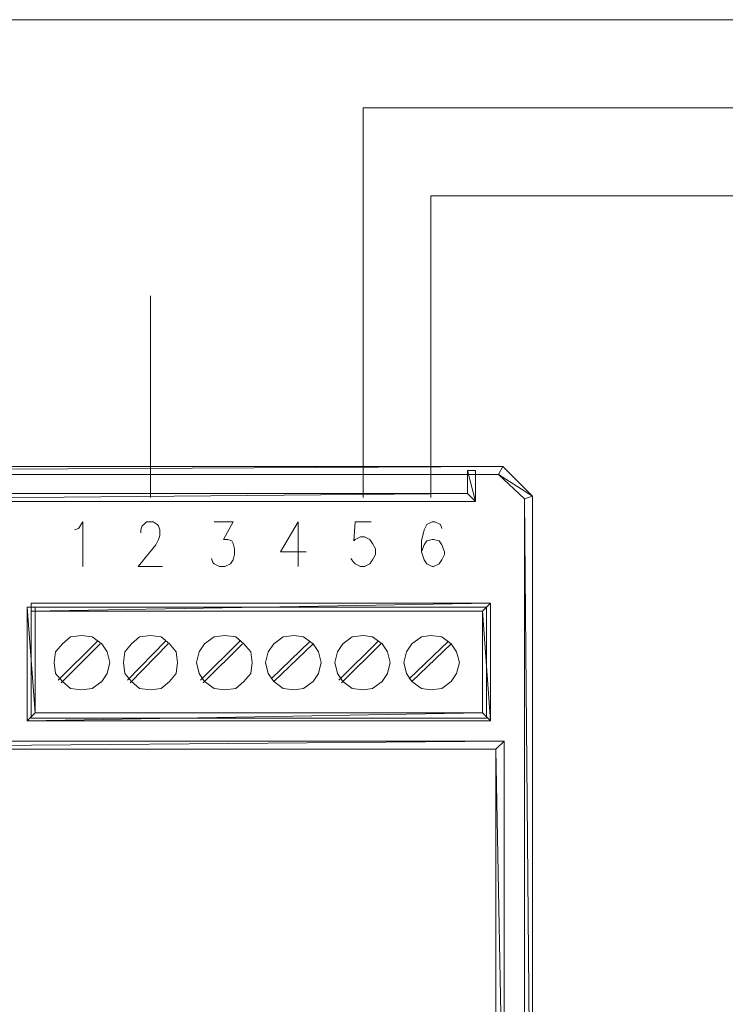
# Model space of a CAD drawing. Header units: millimetres. Extents: x 22250 to 51280, y -5012 to 7692.
# Tile 166 of 183: x 50720 to 50756, y 2791 to 2841. Entities that reach past the tile are written whole.
import ezdxf

# ---------------------------------------------------------------- set-up
doc = ezdxf.new("R2010")
doc.units = ezdxf.units.MM
doc.layers.add('Warstwa 1', color=253, linetype='Continuous', lineweight=5)

msp = doc.modelspace()

# ---------------------------------------------------------------- linework, layer by layer
at = {"layer": 'Warstwa 1', "color": 1, "lineweight": 9}
msp.add_open_spline([(50705.707, 2840.69), (50705.707, 2840.69), (50830.668, 2840.69), (50830.668, 2840.69)], degree=3, dxfattribs=at)
at = {"layer": 'Warstwa 1', "lineweight": 9}
for points in [[(50737.274, 2816.413), (50737.274, 2816.413), (50737.274, 2836.22), (50737.274, 2836.22)], [(50740.713, 2816.413), (50740.713, 2816.413), (50740.713, 2831.749), (50740.713, 2831.749)], [(50740.713, 2831.749), (50740.713, 2831.749), (50834.176, 2831.749), (50834.176, 2831.749)], [(50726.477, 2816.413), (50726.477, 2816.413), (50726.477, 2826.66), (50726.477, 2826.66)], [(50733.973, 2815.175), (50733.973, 2815.175), (50733.973, 2812.906), (50733.973, 2812.906)], [(50723.795, 2809.123), (50723.795, 2809.123), (50721.8, 2807.129), (50721.8, 2807.129)], [(50723.932, 2808.986), (50723.932, 2808.986), (50721.938, 2806.991), (50721.938, 2806.991)], [(50727.233, 2809.123), (50727.233, 2809.123), (50725.308, 2807.129), (50725.308, 2807.129)], [(50727.371, 2808.986), (50727.371, 2808.986), (50725.445, 2806.991), (50725.445, 2806.991)], [(50731.016, 2809.123), (50731.016, 2809.123), (50729.021, 2807.129), (50729.021, 2807.129)], [(50731.153, 2808.986), (50731.153, 2808.986), (50729.159, 2806.991), (50729.159, 2806.991)], [(50734.592, 2809.123), (50734.592, 2809.123), (50732.598, 2807.197), (50732.598, 2807.197)], [(50734.73, 2808.986), (50734.73, 2808.986), (50732.735, 2807.06), (50732.735, 2807.06)], [(50738.031, 2809.123), (50738.031, 2809.123), (50736.036, 2807.129), (50736.036, 2807.129)], [(50738.168, 2808.986), (50738.168, 2808.986), (50736.174, 2806.991), (50736.174, 2806.991)], [(50741.607, 2809.123), (50741.607, 2809.123), (50739.613, 2807.197), (50739.613, 2807.197)], [(50741.744, 2808.986), (50741.744, 2808.986), (50739.75, 2807.06), (50739.75, 2807.06)]]:
    msp.add_open_spline(points, degree=3, dxfattribs=at)
for points, knots in [([(50737.274, 2836.22), (50737.274, 2836.22), (50837.683, 2836.22), (50837.683, 2836.22), (50837.683, 2836.22), (50837.683, 2836.22), (50837.683, 2817.789), (50837.683, 2817.789)], [0, 0, 0, 0, 0.5, 0.5, 0.5, 0.5, 1, 1, 1, 1]), ([(50722.625, 2814.763), (50722.625, 2814.763), (50722.832, 2814.831), (50722.832, 2814.831), (50722.832, 2814.831), (50722.832, 2814.831), (50723.038, 2815.175), (50723.038, 2815.175), (50723.038, 2815.175), (50723.038, 2815.175), (50723.038, 2812.906), (50723.038, 2812.906)], [0, 0, 0, 0, 0.333333, 0.333333, 0.333333, 0.333333, 0.666667, 0.666667, 0.666667, 0.666667, 1, 1, 1, 1]), ([(50725.995, 2814.625), (50725.995, 2814.625), (50725.995, 2814.763), (50725.995, 2814.763), (50725.995, 2814.763), (50725.995, 2814.763), (50726.064, 2814.969), (50726.064, 2814.969), (50726.064, 2814.969), (50726.064, 2814.969), (50726.133, 2815.038), (50726.133, 2815.038), (50726.133, 2815.038), (50726.133, 2815.038), (50726.27, 2815.175), (50726.27, 2815.175), (50726.27, 2815.175), (50726.27, 2815.175), (50726.614, 2815.175), (50726.614, 2815.175), (50726.614, 2815.175), (50726.614, 2815.175), (50726.821, 2815.038), (50726.821, 2815.038), (50726.821, 2815.038), (50726.821, 2815.038), (50726.889, 2814.969), (50726.889, 2814.969), (50726.889, 2814.969), (50726.889, 2814.969), (50726.958, 2814.763), (50726.958, 2814.763), (50726.958, 2814.763), (50726.958, 2814.763), (50726.958, 2814.487), (50726.958, 2814.487), (50726.958, 2814.487), (50726.958, 2814.487), (50726.889, 2814.281), (50726.889, 2814.281), (50726.889, 2814.281), (50726.889, 2814.281), (50726.752, 2814.006), (50726.752, 2814.006), (50726.752, 2814.006), (50726.752, 2814.006), (50725.858, 2812.906), (50725.858, 2812.906), (50725.858, 2812.906), (50725.858, 2812.906), (50727.096, 2812.906), (50727.096, 2812.906)], [0, 0, 0, 0, 0.076923, 0.076923, 0.076923, 0.076923, 0.153846, 0.153846, 0.153846, 0.153846, 0.230769, 0.230769, 0.230769, 0.230769, 0.307692, 0.307692, 0.307692, 0.307692, 0.384615, 0.384615, 0.384615, 0.384615, 0.461538, 0.461538, 0.461538, 0.461538, 0.538462, 0.538462, 0.538462, 0.538462, 0.615385, 0.615385, 0.615385, 0.615385, 0.692308, 0.692308, 0.692308, 0.692308, 0.769231, 0.769231, 0.769231, 0.769231, 0.846154, 0.846154, 0.846154, 0.846154, 0.923077, 0.923077, 0.923077, 0.923077, 1, 1, 1, 1]), ([(50729.709, 2815.175), (50729.709, 2815.175), (50730.672, 2815.175), (50730.672, 2815.175), (50730.672, 2815.175), (50730.672, 2815.175), (50730.191, 2814.281), (50730.191, 2814.281), (50730.191, 2814.281), (50730.191, 2814.281), (50730.397, 2814.281), (50730.397, 2814.281), (50730.397, 2814.281), (50730.397, 2814.281), (50730.603, 2814.212), (50730.603, 2814.212), (50730.603, 2814.212), (50730.603, 2814.212), (50730.672, 2814.075), (50730.672, 2814.075), (50730.672, 2814.075), (50730.672, 2814.075), (50730.741, 2813.8), (50730.741, 2813.8), (50730.741, 2813.8), (50730.741, 2813.8), (50730.741, 2813.525), (50730.741, 2813.525), (50730.741, 2813.525), (50730.741, 2813.525), (50730.672, 2813.25), (50730.672, 2813.25), (50730.672, 2813.25), (50730.672, 2813.25), (50730.534, 2813.043), (50730.534, 2813.043), (50730.534, 2813.043), (50730.534, 2813.043), (50730.259, 2812.906), (50730.259, 2812.906), (50730.259, 2812.906), (50730.259, 2812.906), (50729.984, 2812.906), (50729.984, 2812.906), (50729.984, 2812.906), (50729.984, 2812.906), (50729.709, 2813.043), (50729.709, 2813.043), (50729.709, 2813.043), (50729.709, 2813.043), (50729.64, 2813.112), (50729.64, 2813.112), (50729.64, 2813.112), (50729.64, 2813.112), (50729.572, 2813.318), (50729.572, 2813.318)], [0, 0, 0, 0, 0.071429, 0.071429, 0.071429, 0.071429, 0.142857, 0.142857, 0.142857, 0.142857, 0.214286, 0.214286, 0.214286, 0.214286, 0.285714, 0.285714, 0.285714, 0.285714, 0.357143, 0.357143, 0.357143, 0.357143, 0.428571, 0.428571, 0.428571, 0.428571, 0.5, 0.5, 0.5, 0.5, 0.571429, 0.571429, 0.571429, 0.571429, 0.642857, 0.642857, 0.642857, 0.642857, 0.714286, 0.714286, 0.714286, 0.714286, 0.785714, 0.785714, 0.785714, 0.785714, 0.857143, 0.857143, 0.857143, 0.857143, 0.928571, 0.928571, 0.928571, 0.928571, 1, 1, 1, 1]), ([(50733.973, 2815.175), (50733.973, 2815.175), (50733.079, 2813.662), (50733.079, 2813.662), (50733.079, 2813.662), (50733.079, 2813.662), (50734.386, 2813.662), (50734.386, 2813.662)], [0, 0, 0, 0, 0.5, 0.5, 0.5, 0.5, 1, 1, 1, 1]), ([(50737.687, 2815.175), (50737.687, 2815.175), (50736.861, 2815.175), (50736.861, 2815.175), (50736.861, 2815.175), (50736.861, 2815.175), (50736.793, 2814.212), (50736.793, 2814.212), (50736.793, 2814.212), (50736.793, 2814.212), (50736.861, 2814.281), (50736.861, 2814.281), (50736.861, 2814.281), (50736.861, 2814.281), (50737.137, 2814.419), (50737.137, 2814.419), (50737.137, 2814.419), (50737.137, 2814.419), (50737.343, 2814.419), (50737.343, 2814.419), (50737.343, 2814.419), (50737.343, 2814.419), (50737.618, 2814.281), (50737.618, 2814.281), (50737.618, 2814.281), (50737.618, 2814.281), (50737.756, 2814.075), (50737.756, 2814.075), (50737.756, 2814.075), (50737.756, 2814.075), (50737.893, 2813.8), (50737.893, 2813.8), (50737.893, 2813.8), (50737.893, 2813.8), (50737.893, 2813.525), (50737.893, 2813.525), (50737.893, 2813.525), (50737.893, 2813.525), (50737.756, 2813.25), (50737.756, 2813.25), (50737.756, 2813.25), (50737.756, 2813.25), (50737.618, 2813.043), (50737.618, 2813.043), (50737.618, 2813.043), (50737.618, 2813.043), (50737.343, 2812.906), (50737.343, 2812.906), (50737.343, 2812.906), (50737.343, 2812.906), (50737.137, 2812.906), (50737.137, 2812.906), (50737.137, 2812.906), (50737.137, 2812.906), (50736.861, 2813.043), (50736.861, 2813.043), (50736.861, 2813.043), (50736.861, 2813.043), (50736.793, 2813.112), (50736.793, 2813.112), (50736.793, 2813.112), (50736.793, 2813.112), (50736.655, 2813.318), (50736.655, 2813.318)], [0, 0, 0, 0, 0.0625, 0.0625, 0.0625, 0.0625, 0.125, 0.125, 0.125, 0.125, 0.1875, 0.1875, 0.1875, 0.1875, 0.25, 0.25, 0.25, 0.25, 0.3125, 0.3125, 0.3125, 0.3125, 0.375, 0.375, 0.375, 0.375, 0.4375, 0.4375, 0.4375, 0.4375, 0.5, 0.5, 0.5, 0.5, 0.5625, 0.5625, 0.5625, 0.5625, 0.625, 0.625, 0.625, 0.625, 0.6875, 0.6875, 0.6875, 0.6875, 0.75, 0.75, 0.75, 0.75, 0.8125, 0.8125, 0.8125, 0.8125, 0.875, 0.875, 0.875, 0.875, 0.9375, 0.9375, 0.9375, 0.9375, 1, 1, 1, 1]), ([(50741.263, 2814.831), (50741.263, 2814.831), (50741.194, 2815.038), (50741.194, 2815.038), (50741.194, 2815.038), (50741.194, 2815.038), (50740.919, 2815.175), (50740.919, 2815.175), (50740.919, 2815.175), (50740.919, 2815.175), (50740.782, 2815.175), (50740.782, 2815.175), (50740.782, 2815.175), (50740.782, 2815.175), (50740.507, 2815.038), (50740.507, 2815.038), (50740.507, 2815.038), (50740.507, 2815.038), (50740.369, 2814.763), (50740.369, 2814.763), (50740.369, 2814.763), (50740.369, 2814.763), (50740.231, 2814.212), (50740.231, 2814.212), (50740.231, 2814.212), (50740.231, 2814.212), (50740.231, 2813.662), (50740.231, 2813.662), (50740.231, 2813.662), (50740.231, 2813.662), (50740.369, 2813.25), (50740.369, 2813.25), (50740.369, 2813.25), (50740.369, 2813.25), (50740.507, 2813.043), (50740.507, 2813.043), (50740.507, 2813.043), (50740.507, 2813.043), (50740.782, 2812.906), (50740.782, 2812.906), (50740.782, 2812.906), (50740.782, 2812.906), (50740.85, 2812.906), (50740.85, 2812.906), (50740.85, 2812.906), (50740.85, 2812.906), (50741.125, 2813.043), (50741.125, 2813.043), (50741.125, 2813.043), (50741.125, 2813.043), (50741.263, 2813.25), (50741.263, 2813.25), (50741.263, 2813.25), (50741.263, 2813.25), (50741.401, 2813.525), (50741.401, 2813.525), (50741.401, 2813.525), (50741.401, 2813.525), (50741.401, 2813.662), (50741.401, 2813.662), (50741.401, 2813.662), (50741.401, 2813.662), (50741.263, 2814.006), (50741.263, 2814.006), (50741.263, 2814.006), (50741.263, 2814.006), (50741.125, 2814.212), (50741.125, 2814.212), (50741.125, 2814.212), (50741.125, 2814.212), (50740.85, 2814.281), (50740.85, 2814.281), (50740.85, 2814.281), (50740.85, 2814.281), (50740.782, 2814.281), (50740.782, 2814.281), (50740.782, 2814.281), (50740.782, 2814.281), (50740.507, 2814.212), (50740.507, 2814.212), (50740.507, 2814.212), (50740.507, 2814.212), (50740.369, 2814.006), (50740.369, 2814.006), (50740.369, 2814.006), (50740.369, 2814.006), (50740.231, 2813.662), (50740.231, 2813.662)], [0, 0, 0, 0, 0.045455, 0.045455, 0.045455, 0.045455, 0.090909, 0.090909, 0.090909, 0.090909, 0.136364, 0.136364, 0.136364, 0.136364, 0.181818, 0.181818, 0.181818, 0.181818, 0.227273, 0.227273, 0.227273, 0.227273, 0.272727, 0.272727, 0.272727, 0.272727, 0.318182, 0.318182, 0.318182, 0.318182, 0.363636, 0.363636, 0.363636, 0.363636, 0.409091, 0.409091, 0.409091, 0.409091, 0.454545, 0.454545, 0.454545, 0.454545, 0.5, 0.5, 0.5, 0.5, 0.545455, 0.545455, 0.545455, 0.545455, 0.590909, 0.590909, 0.590909, 0.590909, 0.636364, 0.636364, 0.636364, 0.636364, 0.681818, 0.681818, 0.681818, 0.681818, 0.727273, 0.727273, 0.727273, 0.727273, 0.772727, 0.772727, 0.772727, 0.772727, 0.818182, 0.818182, 0.818182, 0.818182, 0.863636, 0.863636, 0.863636, 0.863636, 0.909091, 0.909091, 0.909091, 0.909091, 0.954545, 0.954545, 0.954545, 0.954545, 1, 1, 1, 1]), ([(50743.533, 2805.203), (50743.533, 2805.203), (50743.533, 2810.842), (50743.533, 2810.842), (50743.533, 2810.842), (50743.533, 2810.842), (50720.425, 2810.842), (50720.425, 2810.842), (50720.425, 2810.842), (50720.425, 2810.842), (50720.425, 2805.203), (50720.425, 2805.203), (50720.425, 2805.203), (50720.425, 2805.203), (50743.533, 2805.203), (50743.533, 2805.203)], [0, 0, 0, 0, 0.25, 0.25, 0.25, 0.25, 0.5, 0.5, 0.5, 0.5, 0.75, 0.75, 0.75, 0.75, 1, 1, 1, 1])]:
    msp.add_open_spline(points, degree=3, knots=knots, dxfattribs=at)
at = {"layer": 'Warstwa 1'}
for points in [[(50744.152, 2817.582), (50744.152, 2817.582), (50744.358, 2817.995), (50744.358, 2817.995), (50744.358, 2817.995), (50744.358, 2817.995), (50668.638, 2817.582), (50668.638, 2817.582), (50668.638, 2817.582), (50668.638, 2817.582), (50744.152, 2817.582), (50744.152, 2817.582)], [(50744.358, 2817.995), (50744.358, 2817.995), (50668.638, 2817.582), (50668.638, 2817.582), (50668.638, 2817.582), (50668.638, 2817.582), (50668.638, 2817.995), (50668.638, 2817.995), (50668.638, 2817.995), (50668.638, 2817.995), (50744.358, 2817.995), (50744.358, 2817.995)], [(50745.871, 2816.482), (50745.871, 2816.482), (50744.152, 2817.582), (50744.152, 2817.582), (50744.152, 2817.582), (50744.152, 2817.582), (50744.358, 2817.995), (50744.358, 2817.995), (50744.358, 2817.995), (50744.358, 2817.995), (50745.871, 2816.482), (50745.871, 2816.482)], [(50742.57, 2816.619), (50742.57, 2816.619), (50742.982, 2816.207), (50742.982, 2816.207), (50742.982, 2816.207), (50742.982, 2816.207), (50742.57, 2817.789), (50742.57, 2817.789), (50742.57, 2817.789), (50742.57, 2817.789), (50742.57, 2816.619), (50742.57, 2816.619)], [(50742.982, 2816.207), (50742.982, 2816.207), (50742.57, 2817.789), (50742.57, 2817.789), (50742.57, 2817.789), (50742.57, 2817.789), (50742.982, 2817.789), (50742.982, 2817.789), (50742.982, 2817.789), (50742.982, 2817.789), (50742.982, 2816.207), (50742.982, 2816.207)], [(50745.458, 2816.344), (50745.458, 2816.344), (50745.871, 2816.482), (50745.871, 2816.482), (50745.871, 2816.482), (50745.871, 2816.482), (50744.152, 2817.582), (50744.152, 2817.582), (50744.152, 2817.582), (50744.152, 2817.582), (50745.458, 2816.344), (50745.458, 2816.344)], [(50698.28, 2816.619), (50698.28, 2816.619), (50697.867, 2816.207), (50697.867, 2816.207), (50697.867, 2816.207), (50697.867, 2816.207), (50742.57, 2816.619), (50742.57, 2816.619), (50742.57, 2816.619), (50742.57, 2816.619), (50698.28, 2816.619), (50698.28, 2816.619)], [(50697.867, 2816.207), (50697.867, 2816.207), (50742.57, 2816.619), (50742.57, 2816.619), (50742.57, 2816.619), (50742.57, 2816.619), (50742.982, 2816.207), (50742.982, 2816.207), (50742.982, 2816.207), (50742.982, 2816.207), (50697.867, 2816.207), (50697.867, 2816.207)], [(50745.871, 2770.129), (50745.871, 2770.129), (50745.458, 2816.344), (50745.458, 2816.344), (50745.458, 2816.344), (50745.458, 2816.344), (50745.871, 2816.482), (50745.871, 2816.482), (50745.871, 2816.482), (50745.871, 2816.482), (50745.871, 2770.129), (50745.871, 2770.129)], [(50745.458, 2770.335), (50745.458, 2770.335), (50745.871, 2770.129), (50745.871, 2770.129), (50745.871, 2770.129), (50745.871, 2770.129), (50745.458, 2816.344), (50745.458, 2816.344), (50745.458, 2816.344), (50745.458, 2816.344), (50745.458, 2770.335), (50745.458, 2770.335)], [(50743.326, 2810.636), (50743.326, 2810.636), (50743.739, 2811.049), (50743.739, 2811.049), (50743.739, 2811.049), (50743.739, 2811.049), (50720.425, 2810.636), (50720.425, 2810.636), (50720.425, 2810.636), (50720.425, 2810.636), (50743.326, 2810.636), (50743.326, 2810.636)], [(50743.739, 2811.049), (50743.739, 2811.049), (50720.425, 2810.636), (50720.425, 2810.636), (50720.425, 2810.636), (50720.425, 2810.636), (50720.425, 2811.049), (50720.425, 2811.049), (50720.425, 2811.049), (50720.425, 2811.049), (50743.739, 2811.049), (50743.739, 2811.049)], [(50743.739, 2805.065), (50743.739, 2805.065), (50743.326, 2810.636), (50743.326, 2810.636), (50743.326, 2810.636), (50743.326, 2810.636), (50743.739, 2811.049), (50743.739, 2811.049), (50743.739, 2811.049), (50743.739, 2811.049), (50743.739, 2805.065), (50743.739, 2805.065)], [(50720.631, 2810.842), (50720.631, 2810.842), (50720.218, 2810.842), (50720.218, 2810.842), (50720.218, 2810.842), (50720.218, 2810.842), (50720.631, 2805.478), (50720.631, 2805.478), (50720.631, 2805.478), (50720.631, 2805.478), (50720.631, 2810.842), (50720.631, 2810.842)], [(50720.218, 2810.842), (50720.218, 2810.842), (50720.631, 2805.478), (50720.631, 2805.478), (50720.631, 2805.478), (50720.631, 2805.478), (50720.218, 2805.065), (50720.218, 2805.065), (50720.218, 2805.065), (50720.218, 2805.065), (50720.218, 2810.842), (50720.218, 2810.842)], [(50743.326, 2805.478), (50743.326, 2805.478), (50743.739, 2805.065), (50743.739, 2805.065), (50743.739, 2805.065), (50743.739, 2805.065), (50743.326, 2810.636), (50743.326, 2810.636), (50743.326, 2810.636), (50743.326, 2810.636), (50743.326, 2805.478), (50743.326, 2805.478)], [(50720.631, 2805.478), (50720.631, 2805.478), (50720.218, 2805.065), (50720.218, 2805.065), (50720.218, 2805.065), (50720.218, 2805.065), (50743.326, 2805.478), (50743.326, 2805.478), (50743.326, 2805.478), (50743.326, 2805.478), (50720.631, 2805.478), (50720.631, 2805.478)], [(50720.218, 2805.065), (50720.218, 2805.065), (50743.326, 2805.478), (50743.326, 2805.478), (50743.326, 2805.478), (50743.326, 2805.478), (50743.739, 2805.065), (50743.739, 2805.065), (50743.739, 2805.065), (50743.739, 2805.065), (50720.218, 2805.065), (50720.218, 2805.065)], [(50744.014, 2803.621), (50744.014, 2803.621), (50744.427, 2804.034), (50744.427, 2804.034), (50744.427, 2804.034), (50744.427, 2804.034), (50696.423, 2803.621), (50696.423, 2803.621), (50696.423, 2803.621), (50696.423, 2803.621), (50744.014, 2803.621), (50744.014, 2803.621)], [(50744.427, 2804.034), (50744.427, 2804.034), (50696.423, 2803.621), (50696.423, 2803.621), (50696.423, 2803.621), (50696.423, 2803.621), (50696.835, 2804.034), (50696.835, 2804.034), (50696.835, 2804.034), (50696.835, 2804.034), (50744.427, 2804.034), (50744.427, 2804.034)], [(50744.427, 2781.201), (50744.427, 2781.201), (50744.014, 2803.621), (50744.014, 2803.621), (50744.014, 2803.621), (50744.014, 2803.621), (50744.427, 2804.034), (50744.427, 2804.034), (50744.427, 2804.034), (50744.427, 2804.034), (50744.427, 2781.201), (50744.427, 2781.201)], [(50744.014, 2781.614), (50744.014, 2781.614), (50744.427, 2781.201), (50744.427, 2781.201), (50744.427, 2781.201), (50744.427, 2781.201), (50744.014, 2803.621), (50744.014, 2803.621), (50744.014, 2803.621), (50744.014, 2803.621), (50744.014, 2781.614), (50744.014, 2781.614)]]:
    msp.add_open_spline(points, degree=3, knots=[0, 0, 0, 0, 0.333333, 0.333333, 0.333333, 0.333333, 0.666667, 0.666667, 0.666667, 0.666667, 1, 1, 1, 1], dxfattribs=at)
at = {"layer": 'Warstwa 1', "color": 3, "lineweight": 9}
for points in [[(50724.414, 2808.023), (50724.414, 2808.023), (50724.276, 2808.573), (50724.276, 2808.573), (50724.276, 2808.573), (50724.276, 2808.573), (50724.001, 2808.986), (50724.001, 2808.986), (50724.001, 2808.986), (50724.001, 2808.986), (50723.52, 2809.329), (50723.52, 2809.329), (50723.52, 2809.329), (50723.52, 2809.329), (50722.969, 2809.398), (50722.969, 2809.398), (50722.969, 2809.398), (50722.969, 2809.398), (50722.419, 2809.329), (50722.419, 2809.329), (50722.419, 2809.329), (50722.419, 2809.329), (50722.006, 2808.986), (50722.006, 2808.986), (50722.006, 2808.986), (50722.006, 2808.986), (50721.663, 2808.573), (50721.663, 2808.573), (50721.663, 2808.573), (50721.663, 2808.573), (50721.594, 2808.023), (50721.594, 2808.023), (50721.594, 2808.023), (50721.594, 2808.023), (50721.663, 2807.473), (50721.663, 2807.473), (50721.663, 2807.473), (50721.663, 2807.473), (50722.006, 2807.06), (50722.006, 2807.06), (50722.006, 2807.06), (50722.006, 2807.06), (50722.419, 2806.716), (50722.419, 2806.716), (50722.419, 2806.716), (50722.419, 2806.716), (50722.969, 2806.647), (50722.969, 2806.647), (50722.969, 2806.647), (50722.969, 2806.647), (50723.52, 2806.716), (50723.52, 2806.716), (50723.52, 2806.716), (50723.52, 2806.716), (50724.001, 2807.06), (50724.001, 2807.06), (50724.001, 2807.06), (50724.001, 2807.06), (50724.276, 2807.473), (50724.276, 2807.473), (50724.276, 2807.473), (50724.276, 2807.473), (50724.414, 2808.023), (50724.414, 2808.023)], [(50727.852, 2808.023), (50727.852, 2808.023), (50727.783, 2808.573), (50727.783, 2808.573), (50727.783, 2808.573), (50727.783, 2808.573), (50727.44, 2808.986), (50727.44, 2808.986), (50727.44, 2808.986), (50727.44, 2808.986), (50727.027, 2809.329), (50727.027, 2809.329), (50727.027, 2809.329), (50727.027, 2809.329), (50726.477, 2809.398), (50726.477, 2809.398), (50726.477, 2809.398), (50726.477, 2809.398), (50725.927, 2809.329), (50725.927, 2809.329), (50725.927, 2809.329), (50725.927, 2809.329), (50725.514, 2808.986), (50725.514, 2808.986), (50725.514, 2808.986), (50725.514, 2808.986), (50725.17, 2808.573), (50725.17, 2808.573), (50725.17, 2808.573), (50725.17, 2808.573), (50725.101, 2808.023), (50725.101, 2808.023), (50725.101, 2808.023), (50725.101, 2808.023), (50725.17, 2807.473), (50725.17, 2807.473), (50725.17, 2807.473), (50725.17, 2807.473), (50725.514, 2807.06), (50725.514, 2807.06), (50725.514, 2807.06), (50725.514, 2807.06), (50725.927, 2806.716), (50725.927, 2806.716), (50725.927, 2806.716), (50725.927, 2806.716), (50726.477, 2806.647), (50726.477, 2806.647), (50726.477, 2806.647), (50726.477, 2806.647), (50727.027, 2806.716), (50727.027, 2806.716), (50727.027, 2806.716), (50727.027, 2806.716), (50727.44, 2807.06), (50727.44, 2807.06), (50727.44, 2807.06), (50727.44, 2807.06), (50727.783, 2807.473), (50727.783, 2807.473), (50727.783, 2807.473), (50727.783, 2807.473), (50727.852, 2808.023), (50727.852, 2808.023)], [(50731.635, 2808.023), (50731.635, 2808.023), (50731.566, 2808.573), (50731.566, 2808.573), (50731.566, 2808.573), (50731.566, 2808.573), (50731.222, 2808.986), (50731.222, 2808.986), (50731.222, 2808.986), (50731.222, 2808.986), (50730.809, 2809.329), (50730.809, 2809.329), (50730.809, 2809.329), (50730.809, 2809.329), (50730.259, 2809.398), (50730.259, 2809.398), (50730.259, 2809.398), (50730.259, 2809.398), (50729.709, 2809.329), (50729.709, 2809.329), (50729.709, 2809.329), (50729.709, 2809.329), (50729.228, 2808.986), (50729.228, 2808.986), (50729.228, 2808.986), (50729.228, 2808.986), (50728.953, 2808.573), (50728.953, 2808.573), (50728.953, 2808.573), (50728.953, 2808.573), (50728.815, 2808.023), (50728.815, 2808.023), (50728.815, 2808.023), (50728.815, 2808.023), (50728.953, 2807.473), (50728.953, 2807.473), (50728.953, 2807.473), (50728.953, 2807.473), (50729.228, 2807.06), (50729.228, 2807.06), (50729.228, 2807.06), (50729.228, 2807.06), (50729.709, 2806.716), (50729.709, 2806.716), (50729.709, 2806.716), (50729.709, 2806.716), (50730.259, 2806.647), (50730.259, 2806.647), (50730.259, 2806.647), (50730.259, 2806.647), (50730.809, 2806.716), (50730.809, 2806.716), (50730.809, 2806.716), (50730.809, 2806.716), (50731.222, 2807.06), (50731.222, 2807.06), (50731.222, 2807.06), (50731.222, 2807.06), (50731.566, 2807.473), (50731.566, 2807.473), (50731.566, 2807.473), (50731.566, 2807.473), (50731.635, 2808.023), (50731.635, 2808.023)], [(50735.142, 2808.023), (50735.142, 2808.023), (50735.005, 2808.573), (50735.005, 2808.573), (50735.005, 2808.573), (50735.005, 2808.573), (50734.73, 2808.986), (50734.73, 2808.986), (50734.73, 2808.986), (50734.73, 2808.986), (50734.248, 2809.329), (50734.248, 2809.329), (50734.248, 2809.329), (50734.248, 2809.329), (50733.767, 2809.398), (50733.767, 2809.398), (50733.767, 2809.398), (50733.767, 2809.398), (50733.217, 2809.329), (50733.217, 2809.329), (50733.217, 2809.329), (50733.217, 2809.329), (50732.735, 2808.986), (50732.735, 2808.986), (50732.735, 2808.986), (50732.735, 2808.986), (50732.46, 2808.573), (50732.46, 2808.573), (50732.46, 2808.573), (50732.46, 2808.573), (50732.322, 2808.023), (50732.322, 2808.023), (50732.322, 2808.023), (50732.322, 2808.023), (50732.46, 2807.473), (50732.46, 2807.473), (50732.46, 2807.473), (50732.46, 2807.473), (50732.735, 2807.06), (50732.735, 2807.06), (50732.735, 2807.06), (50732.735, 2807.06), (50733.217, 2806.716), (50733.217, 2806.716), (50733.217, 2806.716), (50733.217, 2806.716), (50733.767, 2806.647), (50733.767, 2806.647), (50733.767, 2806.647), (50733.767, 2806.647), (50734.248, 2806.716), (50734.248, 2806.716), (50734.248, 2806.716), (50734.248, 2806.716), (50734.73, 2807.06), (50734.73, 2807.06), (50734.73, 2807.06), (50734.73, 2807.06), (50735.005, 2807.473), (50735.005, 2807.473), (50735.005, 2807.473), (50735.005, 2807.473), (50735.142, 2808.023), (50735.142, 2808.023)], [(50738.65, 2808.023), (50738.65, 2808.023), (50738.512, 2808.573), (50738.512, 2808.573), (50738.512, 2808.573), (50738.512, 2808.573), (50738.237, 2808.986), (50738.237, 2808.986), (50738.237, 2808.986), (50738.237, 2808.986), (50737.756, 2809.329), (50737.756, 2809.329), (50737.756, 2809.329), (50737.756, 2809.329), (50737.274, 2809.398), (50737.274, 2809.398), (50737.274, 2809.398), (50737.274, 2809.398), (50736.724, 2809.329), (50736.724, 2809.329), (50736.724, 2809.329), (50736.724, 2809.329), (50736.243, 2808.986), (50736.243, 2808.986), (50736.243, 2808.986), (50736.243, 2808.986), (50735.967, 2808.573), (50735.967, 2808.573), (50735.967, 2808.573), (50735.967, 2808.573), (50735.83, 2808.023), (50735.83, 2808.023), (50735.83, 2808.023), (50735.83, 2808.023), (50735.967, 2807.473), (50735.967, 2807.473), (50735.967, 2807.473), (50735.967, 2807.473), (50736.243, 2807.06), (50736.243, 2807.06), (50736.243, 2807.06), (50736.243, 2807.06), (50736.724, 2806.716), (50736.724, 2806.716), (50736.724, 2806.716), (50736.724, 2806.716), (50737.274, 2806.647), (50737.274, 2806.647), (50737.274, 2806.647), (50737.274, 2806.647), (50737.756, 2806.716), (50737.756, 2806.716), (50737.756, 2806.716), (50737.756, 2806.716), (50738.237, 2807.06), (50738.237, 2807.06), (50738.237, 2807.06), (50738.237, 2807.06), (50738.512, 2807.473), (50738.512, 2807.473), (50738.512, 2807.473), (50738.512, 2807.473), (50738.65, 2808.023), (50738.65, 2808.023)], [(50742.157, 2808.023), (50742.157, 2808.023), (50742.019, 2808.573), (50742.019, 2808.573), (50742.019, 2808.573), (50742.019, 2808.573), (50741.744, 2808.986), (50741.744, 2808.986), (50741.744, 2808.986), (50741.744, 2808.986), (50741.263, 2809.329), (50741.263, 2809.329), (50741.263, 2809.329), (50741.263, 2809.329), (50740.713, 2809.398), (50740.713, 2809.398), (50740.713, 2809.398), (50740.713, 2809.398), (50740.231, 2809.329), (50740.231, 2809.329), (50740.231, 2809.329), (50740.231, 2809.329), (50739.75, 2808.986), (50739.75, 2808.986), (50739.75, 2808.986), (50739.75, 2808.986), (50739.475, 2808.573), (50739.475, 2808.573), (50739.475, 2808.573), (50739.475, 2808.573), (50739.337, 2808.023), (50739.337, 2808.023), (50739.337, 2808.023), (50739.337, 2808.023), (50739.475, 2807.473), (50739.475, 2807.473), (50739.475, 2807.473), (50739.475, 2807.473), (50739.75, 2807.06), (50739.75, 2807.06), (50739.75, 2807.06), (50739.75, 2807.06), (50740.231, 2806.716), (50740.231, 2806.716), (50740.231, 2806.716), (50740.231, 2806.716), (50740.713, 2806.647), (50740.713, 2806.647), (50740.713, 2806.647), (50740.713, 2806.647), (50741.263, 2806.716), (50741.263, 2806.716), (50741.263, 2806.716), (50741.263, 2806.716), (50741.744, 2807.06), (50741.744, 2807.06), (50741.744, 2807.06), (50741.744, 2807.06), (50742.019, 2807.473), (50742.019, 2807.473), (50742.019, 2807.473), (50742.019, 2807.473), (50742.157, 2808.023), (50742.157, 2808.023)]]:
    msp.add_open_spline(points, degree=3, knots=[0, 0, 0, 0, 0.0625, 0.0625, 0.0625, 0.0625, 0.125, 0.125, 0.125, 0.125, 0.1875, 0.1875, 0.1875, 0.1875, 0.25, 0.25, 0.25, 0.25, 0.3125, 0.3125, 0.3125, 0.3125, 0.375, 0.375, 0.375, 0.375, 0.4375, 0.4375, 0.4375, 0.4375, 0.5, 0.5, 0.5, 0.5, 0.5625, 0.5625, 0.5625, 0.5625, 0.625, 0.625, 0.625, 0.625, 0.6875, 0.6875, 0.6875, 0.6875, 0.75, 0.75, 0.75, 0.75, 0.8125, 0.8125, 0.8125, 0.8125, 0.875, 0.875, 0.875, 0.875, 0.9375, 0.9375, 0.9375, 0.9375, 1, 1, 1, 1], dxfattribs=at)

doc.saveas('drawing.dxf')
